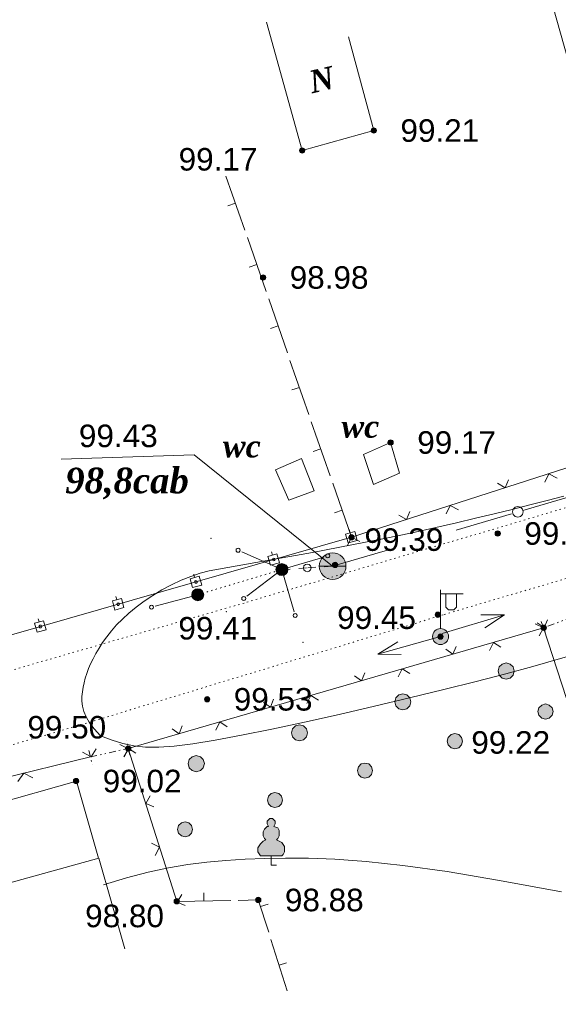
# Model space of a CAD drawing. Header units: millimetres. Extents: x 9396 to 25236, y 15106 to 31102.
# Tile 177 of 256: x 11066 to 11106, y 16405 to 16479. Entities that reach past the tile are written whole.
import ezdxf
from ezdxf.enums import TextEntityAlignment as Align

# ---------------------------------------------------------------- set-up
doc = ezdxf.new("R2010")
doc.units = ezdxf.units.MM
for name, pattern in [('DIVIDE', [1.25, 0.5, -0.25, 0, -0.25, 0, -0.25]), ('DOT', [0.25, 0, -0.25]), ('HIDDEN', [0.375, 0.25, -0.125])]:
    doc.linetypes.add(name, pattern=pattern)
for name, color, linetype, lineweight, true_color in [('1001010', 7, 'Continuous', 9, 0x000000), ('10010110', 7, 'Continuous', 20, 0xa25100), ('1002020', 7, 'Continuous', 9, 0x000000), ('1006010', 7, 'DOT', 9, 0x000000), ('1060000', 7, 'Continuous', 9, 0x000000), ('1070000', 7, 'DOT', 9, 0x000000), ('2030003', 7, 'Continuous', 9, 0x000000), ('2030012', 7, 'Continuous', 9, 0x000000), ('21100200', 7, 'HIDDEN', 0, 0x800080), ('3000105', 7, 'DIVIDE', 9, 0x000000), ('3000130', 7, 'Continuous', 9, 0x000000), ('3000220', 7, 'Continuous', 9, 0x000000), ('3000260', 7, 'Continuous', 9, 0x000000), ('4000210', 7, 'Continuous', 9, 0x000000), ('4000220', 7, 'Continuous', 9, 0x000000), ('5010420', 7, 'Continuous', 9, 0x000000), ('6011210', 1, 'Continuous', 9, 0xff0000), ('9010110', 7, 'Continuous', 9, 0x000000), ('9010120', 7, 'Continuous', 20, 0x000000)]:
    doc.layers.add(name, color=color, linetype=linetype, lineweight=lineweight, true_color=true_color)
doc.styles.add('13', font='timesbi.ttf', dxfattribs={"height": 0.001693})
doc.styles.add('9', font='timesbi.ttf', dxfattribs={"height": 0.001693})
doc.styles.add('F2', font='arial.ttf', dxfattribs={"height": 0.001693})

# ---------------------------------------------------------------- blocks, each defined once
blk = doc.blocks.new('SYMBOL4000210')
at = {"true_color": 0xffffff}
blk.add_hatch(color=7, dxfattribs=at).paths.add_polyline_path([(0.05, 1.75), (-0.05, 1.75), (-0.15, 1.65), (-0.15, 1.55), (-0.1, 1.45), (-0.15, 1.45), (-0.25, 1.35), (-0.3, 1.25), (-0.3, 1.1), (-0.25, 1), (-0.2, 0.95), (-0.3, 0.9), (-0.35, 0.85), (-0.4, 0.8), (-0.5, 0.65), (-0.5, 0.5), (-0.4, 0.35), (-0.3, 0.35), (-0.1, 0.35), (0, 0.35), (0.15, 0.35), (0.4, 0.35), (0.45, 0.4), (0.5, 0.5), (0.5, 0.7), (0.4, 0.85), (0.2, 0.95), (0.25, 1), (0.3, 1.1), (0.3, 1.3), (0.25, 1.4), (0.1, 1.45), (0.15, 1.55), (0.15, 1.65)])
at = {"color": 18, "linetype": 'Continuous', "lineweight": 0, "true_color": 0x000000, "flags": 128}
blk.add_lwpolyline([(0.05, 1.75), (-0.05, 1.75), (-0.15, 1.65), (-0.15, 1.55), (-0.1, 1.45), (-0.15, 1.45), (-0.25, 1.35), (-0.3, 1.25), (-0.3, 1.1), (-0.25, 1), (-0.2, 0.95), (-0.3, 0.9), (-0.35, 0.85), (-0.4, 0.8), (-0.5, 0.65), (-0.5, 0.5), (-0.4, 0.35), (-0.3, 0.35), (-0.1, 0.35), (0, 0.35), (0.15, 0.35), (0.4, 0.35), (0.45, 0.4), (0.5, 0.5), (0.5, 0.7), (0.4, 0.85), (0.2, 0.95), (0.25, 1), (0.3, 1.1), (0.3, 1.3), (0.25, 1.4), (0.1, 1.45), (0.15, 1.55), (0.15, 1.65), (0.05, 1.75)], close=True, dxfattribs=at)
blk.add_lwpolyline([(0, 0.35), (0, 0), (0.2, 0)], dxfattribs=at)
blk = doc.blocks.new('SYMBOL5010420')
at = {"true_color": 0xffffff}
h = blk.add_hatch(color=7, dxfattribs=at)
edge = h.paths.add_edge_path()
edge.add_arc((0, 0), 0.5, 0, 360)
at = {"color": 18, "linetype": 'Continuous', "lineweight": 9, "true_color": 0x000000, "flags": 128}
blk.add_lwpolyline([(-0.5, 0), (0.5, 0)], dxfattribs=at)
at = {"color": 18, "linetype": 'Continuous', "lineweight": 9, "true_color": 0x000000}
blk.add_circle((0, 0), 0.5, dxfattribs=at)
blk = doc.blocks.new('SYMBOL2030012')
at = {"true_color": 0xffffff}
h = blk.add_hatch(color=7, dxfattribs=at)
edge = h.paths.add_edge_path()
edge.add_arc((0, 0), 0.225, 0, 360)
at = {"true_color": 0x000000}
h = blk.add_hatch(color=18, dxfattribs=at)
edge = h.paths.add_edge_path()
edge.add_arc((0, 0), 0.05, 0, 360)
at = {"color": 18, "linetype": 'Continuous', "lineweight": 0, "true_color": 0x000000}
for radius in [0.225, 0.05]:
    blk.add_circle((0, 0), radius, dxfattribs=at)
blk = doc.blocks.new('SYMBOL21100200')
at = {"true_color": 0x800080}
h = blk.add_hatch(color=216, dxfattribs=at)
edge = h.paths.add_edge_path()
edge.add_arc((0, 0), 0.1, 0, 360)
at = {"color": 216, "linetype": 'Continuous', "lineweight": 0, "true_color": 0x800080}
blk.add_circle((0, 0), 0.1, dxfattribs=at)
blk = doc.blocks.new('SYMBOL2030003')
at = {"true_color": 0xffffff}
h = blk.add_hatch(color=7, dxfattribs=at)
edge = h.paths.add_edge_path()
edge.add_arc((0, 0), 0.3, 0, 360)
at = {"true_color": 0x000000}
h = blk.add_hatch(color=18, dxfattribs=at)
edge = h.paths.add_edge_path()
edge.add_arc((0, 0), 0.1, 0, 360)
at = {"color": 18, "linetype": 'Continuous', "lineweight": 0, "true_color": 0x000000, "flags": 128}
for points in [[(0, 0.3), (0, 1.75)], [(0, 1.6), (0.85, 1.6)], [(0.2, 1.6), (0.2, 1.1), (0.3, 1), (0.5, 1), (0.6, 1.1), (0.6, 1.6)]]:
    blk.add_lwpolyline(points, dxfattribs=at)
at = {"color": 18, "linetype": 'Continuous', "lineweight": 0, "true_color": 0x000000}
for radius in [0.3, 0.1]:
    blk.add_circle((0, 0), radius, dxfattribs=at)

msp = doc.modelspace()

# ---------------------------------------------------------------- hatches: boundary and pattern name
at = {"layer": '4000220', "true_color": 0xffffff}
h = msp.add_hatch(color=7, dxfattribs=at)
h.paths.add_polyline_path([(11079.281, 16422.157), (11079.591, 16422.237), (11079.811, 16422.457), (11079.891, 16422.767), (11079.811, 16423.067), (11079.591, 16423.287), (11079.281, 16423.367), (11078.981, 16423.287), (11078.761, 16423.067), (11078.681, 16422.767), (11078.761, 16422.457), (11078.981, 16422.237)])
h.paths.add_polyline_path([(11087.041, 16424.477), (11087.341, 16424.557), (11087.561, 16424.777), (11087.641, 16425.087), (11087.561, 16425.387), (11087.341, 16425.607), (11087.041, 16425.687), (11086.741, 16425.607), (11086.521, 16425.387), (11086.441, 16425.087), (11086.521, 16424.777), (11086.741, 16424.557)])
h.paths.add_polyline_path([(11094.801, 16426.797), (11095.101, 16426.877), (11095.321, 16427.097), (11095.401, 16427.407), (11095.321, 16427.707), (11095.101, 16427.927), (11094.801, 16428.007), (11094.491, 16427.927), (11094.271, 16427.707), (11094.191, 16427.407), (11094.271, 16427.097), (11094.491, 16426.877)])
h.paths.add_polyline_path([(11102.551, 16429.117), (11102.851, 16429.197), (11103.071, 16429.417), (11103.151, 16429.727), (11103.071, 16430.027), (11102.851, 16430.247), (11102.551, 16430.327), (11102.251, 16430.247), (11102.031, 16430.027), (11101.951, 16429.727), (11102.031, 16429.417), (11102.251, 16429.197)])
h = msp.add_hatch(color=7, dxfattribs=at)
h.paths.add_polyline_path([(11078.441, 16417.257), (11078.721, 16417.327), (11078.931, 16417.537), (11079.011, 16417.817), (11078.931, 16418.107), (11078.721, 16418.317), (11078.441, 16418.387), (11078.161, 16418.317), (11077.951, 16418.107), (11077.871, 16417.817), (11077.951, 16417.537), (11078.161, 16417.327)])
h.paths.add_polyline_path([(11085.191, 16419.467), (11085.481, 16419.537), (11085.691, 16419.747), (11085.761, 16420.027), (11085.691, 16420.317), (11085.481, 16420.527), (11085.191, 16420.597), (11084.911, 16420.527), (11084.701, 16420.317), (11084.631, 16420.027), (11084.701, 16419.747), (11084.911, 16419.537)])
h.paths.add_polyline_path([(11091.951, 16421.677), (11092.231, 16421.747), (11092.441, 16421.957), (11092.521, 16422.237), (11092.441, 16422.527), (11092.231, 16422.737), (11091.951, 16422.807), (11091.661, 16422.737), (11091.461, 16422.527), (11091.381, 16422.237), (11091.461, 16421.957), (11091.661, 16421.747)])
h.paths.add_polyline_path([(11098.701, 16423.887), (11098.991, 16423.957), (11099.191, 16424.167), (11099.271, 16424.447), (11099.191, 16424.737), (11098.991, 16424.947), (11098.701, 16425.017), (11098.421, 16424.947), (11098.211, 16424.737), (11098.131, 16424.447), (11098.211, 16424.167), (11098.421, 16423.957)])
h.paths.add_polyline_path([(11105.511, 16426.107), (11105.791, 16426.187), (11106.001, 16426.397), (11106.081, 16426.677), (11106.001, 16426.967), (11105.791, 16427.167), (11105.511, 16427.247), (11105.231, 16427.167), (11105.021, 16426.967), (11104.941, 16426.677), (11105.021, 16426.397), (11105.231, 16426.187)])

# ---------------------------------------------------------------- linework, layer by layer
at = {"layer": '1001010', "color": 253}
for p, q in [((11092.62, 16470.335), (11090.72, 16477.367)), ((11091.851, 16446.003), (11093.879, 16446.893))]:
    msp.add_line(p, q, dxfattribs=at)
for points in [[(11092.62, 16470.335, 0), (11087.238, 16468.841, 0), (11084.564, 16478.477, 0)], [(11093.879, 16446.893, 0), (11094.556, 16444.603, 0), (11092.58, 16443.748, 0), (11091.851, 16446.003, 0)], [(11059.481, 16412.192, 0), (11057.892, 16417.937, 0), (11070.284, 16421.458, 0), (11071.949, 16415.664, 0)], [(11059.481, 16412.192, 0), (11071.967, 16415.664, 0), (11073.912, 16408.835, 0)]]:
    msp.add_polyline3d(points, dxfattribs=at)
at = {"layer": '10010110'}
for points in [[(11080.261, 16437.256, 0), (11084.467, 16437.997, 0), (11088.002, 16438.639, 0), (11090.958, 16439.197, 0), (11093.427, 16439.684, 0), (11095.501, 16440.113, 0), (11097.27, 16440.5, 0), (11098.827, 16440.857, 0), (11100.263, 16441.199, 0), (11101.655, 16441.537, 0), (11103.015, 16441.873, 0), (11104.343, 16442.208, 0), (11105.636, 16442.541, 0), (11106.891, 16442.873, 0)], [(11080.261, 16437.256, 0), (11079.575, 16437.078, 31.485), (11078.864, 16436.836, 52.737), (11078.141, 16436.54, 65.295), (11077.419, 16436.197, 70.695), (11076.708, 16435.816, 70.476), (11076.021, 16435.405, 66.174), (11075.371, 16434.974, 59.327), (11074.768, 16434.53, 51.472), (11074.222, 16434.082, 43.894), (11073.733, 16433.632, 36.869), (11073.295, 16433.182, 30.421), (11072.905, 16432.737, 24.572), (11072.559, 16432.297, 19.346), (11072.253, 16431.866, 14.766), (11071.983, 16431.445, 10.855), (11071.744, 16431.039, 7.637), (11071.535, 16430.647, 5.116), (11071.351, 16430.269, 3.222), (11071.193, 16429.902, 1.864), (11071.059, 16429.544, 0.955), (11070.947, 16429.193, 0.403), (11070.857, 16428.845, 0.119), (11070.786, 16428.5, 0.015), (11070.733, 16428.153, 0), (11070.7, 16427.804, 0), (11070.697, 16427.446, 0), (11070.739, 16427.076, 0), (11070.838, 16426.688, 0), (11071.009, 16426.278, 0), (11071.264, 16425.84, 0), (11071.619, 16425.371, 0), (11072.085, 16424.864, 0)], [(11108.245, 16431.122, 0), (11106.456, 16430.607, 0), (11104.56, 16430.075, 0), (11102.519, 16429.522, 0), (11100.297, 16428.941, 0), (11097.876, 16428.331, 0), (11095.307, 16427.704, 0), (11092.66, 16427.077, 0), (11090.005, 16426.467, 0), (11087.411, 16425.892, 0), (11084.948, 16425.366, 0), (11082.685, 16424.908, 0), (11080.693, 16424.534, 0), (11079.02, 16424.258, 0), (11077.63, 16424.079, 0), (11076.467, 16423.994, 0), (11075.475, 16424, 0), (11074.597, 16424.093, 0), (11073.777, 16424.271, 0), (11072.959, 16424.529, 0), (11072.085, 16424.864, 0)], [(11106.723, 16413.119, 0), (11102.056, 16413.992, 0), (11098.114, 16414.646, 0), (11094.804, 16415.111, 0), (11092.03, 16415.417, 0), (11089.7, 16415.592, 0), (11087.719, 16415.667, 0), (11085.994, 16415.67, 0), (11084.432, 16415.631, 0), (11082.948, 16415.573, 0), (11081.508, 16415.488, 0), (11080.084, 16415.363, 0), (11078.652, 16415.184, 0), (11077.186, 16414.937, 0), (11075.66, 16414.607, 0), (11074.049, 16414.181, 0), (11072.327, 16413.645, 0)]]:
    msp.add_polyline3d(points, dxfattribs=at)
at = {"layer": '1002020', "color": 253}
msp.add_line((11087.181, 16445.7), (11085.223, 16444.84), dxfattribs=at)
msp.add_polyline3d([(11085.223, 16444.84, 0), (11086.23, 16442.57, 0), (11088.146, 16443.26, 0), (11087.181, 16445.7, 0)], dxfattribs=at)
at = {"layer": '1006010', "color": 253}
msp.add_line((11079.395, 16435.457), (11085.717, 16437.349), dxfattribs=at)
at = {"layer": '1060000', "color": 253}
msp.add_polyline3d([(11089.503, 16437.607, 0), (11079.132, 16445.956, 0), (11069.127, 16445.639, 0)], dxfattribs=at)
at = {"layer": '1070000', "color": 253}
for p, q in [((11207.331, 16471.729), (11082.872, 16434.831)), ((11082.872, 16434.831), (10958.618, 16398.894)), ((10957.638, 16392.867), (11070.601, 16425.674))]:
    msp.add_line(p, q, dxfattribs=at)
msp.add_polyline3d([(11070.601, 16425.674, 0), (11097.906, 16433.967, 0), (11151.479, 16449.863, 0)], dxfattribs=at)
at = {"layer": '3000105', "color": 253}
for p, q in [((11112.932, 16435.83), (11105.359, 16432.969)), ((11105.182, 16433.436), (11105.571, 16432.407)), ((11074.284, 16423.41), (11074.046, 16424.484)), ((11071.224, 16423.754), (11071.463, 16422.68)), ((11071.332, 16423.266), (11074.176, 16423.898))]:
    msp.add_line(p, q, dxfattribs=at)
at = {"layer": '3000130', "color": 253}
for p, q in [((11090.771, 16440.357, 97.57), (11090.841, 16440.117, 97.57)), ((11084.931, 16438.677, 97.57), (11085.001, 16438.437, 97.57)), ((11079.091, 16436.997, 97.57), (11079.161, 16436.757, 97.57)), ((11073.251, 16435.317, 97.57), (11073.321, 16435.077, 97.57)), ((11067.411, 16433.647, 97.57), (11067.481, 16433.407, 97.57))]:
    msp.add_line(p, q, dxfattribs=at)
msp.add_polyline3d([(11040.201, 16429.649, 4.204), (11042.705, 16425.913, 13.886), (11046.205, 16426.925, 3.343), (11090.938, 16439.777, 191.796)], dxfattribs=at)
for points in [[(11090.691, 16439.347, 97.57), (11091.371, 16439.537, 97.57), (11091.181, 16440.207, 97.57), (11090.501, 16440.017, 97.57), (11090.691, 16439.347, 97.57)], [(11090.941, 16439.677, 97.57), (11090.991, 16439.687, 97.57), (11091.021, 16439.727, 97.57), (11091.041, 16439.777, 97.57), (11091.021, 16439.827, 97.57), (11090.991, 16439.867, 97.57), (11090.941, 16439.877, 97.57), (11090.891, 16439.867, 97.57), (11090.851, 16439.827, 97.57), (11090.841, 16439.777, 97.57), (11090.851, 16439.727, 97.57), (11090.891, 16439.687, 97.57), (11090.941, 16439.677, 97.57)], [(11084.851, 16437.667, 97.57), (11085.531, 16437.857, 97.57), (11085.341, 16438.537, 97.57), (11084.661, 16438.337, 97.57), (11084.851, 16437.667, 97.57)], [(11085.101, 16437.997, 97.57), (11085.151, 16438.017, 97.57), (11085.181, 16438.047, 97.57), (11085.201, 16438.097, 97.57), (11085.181, 16438.147, 97.57), (11085.151, 16438.187, 97.57), (11085.101, 16438.197, 97.57), (11085.051, 16438.187, 97.57), (11085.011, 16438.147, 97.57), (11085.001, 16438.097, 97.57), (11085.011, 16438.047, 97.57), (11085.051, 16438.017, 97.57), (11085.101, 16437.997, 97.57)], [(11079.011, 16435.987, 97.57), (11079.691, 16436.187, 97.57), (11079.501, 16436.857, 97.57), (11078.821, 16436.657, 97.57), (11079.011, 16435.987, 97.57)], [(11079.261, 16436.317, 97.57), (11079.311, 16436.337, 97.57), (11079.341, 16436.367, 97.57), (11079.361, 16436.417, 97.57), (11079.341, 16436.477, 97.57), (11079.311, 16436.507, 97.57), (11079.261, 16436.527, 97.57), (11079.211, 16436.507, 97.57), (11079.171, 16436.477, 97.57), (11079.161, 16436.417, 97.57), (11079.171, 16436.367, 97.57), (11079.211, 16436.337, 97.57), (11079.261, 16436.317, 97.57)], [(11073.171, 16434.307, 97.57), (11073.851, 16434.507, 97.57), (11073.661, 16435.177, 97.57), (11072.981, 16434.987, 97.57), (11073.171, 16434.307, 97.57)], [(11073.421, 16434.647, 97.57), (11073.471, 16434.657, 97.57), (11073.501, 16434.697, 97.57), (11073.521, 16434.747, 97.57), (11073.501, 16434.797, 97.57), (11073.471, 16434.827, 97.57), (11073.421, 16434.847, 97.57), (11073.371, 16434.827, 97.57), (11073.331, 16434.797, 97.57), (11073.321, 16434.747, 97.57), (11073.331, 16434.697, 97.57), (11073.371, 16434.657, 97.57), (11073.421, 16434.647, 97.57)], [(11067.331, 16432.637, 97.57), (11068.021, 16432.827, 97.57), (11067.821, 16433.497, 97.57), (11067.141, 16433.307, 97.57), (11067.331, 16432.637, 97.57)], [(11067.581, 16432.967, 97.57), (11067.631, 16432.977, 97.57), (11067.671, 16433.017, 97.57), (11067.681, 16433.067, 97.57), (11067.671, 16433.117, 97.57), (11067.631, 16433.157, 97.57), (11067.581, 16433.167, 97.57), (11067.531, 16433.157, 97.57), (11067.491, 16433.117, 97.57), (11067.481, 16433.067, 97.57), (11067.491, 16433.017, 97.57), (11067.531, 16432.977, 97.57), (11067.581, 16432.967, 97.57)]]:
    msp.add_polyline3d(points, close=True, dxfattribs=at)
at = {"layer": '3000220', "color": 253}
for p, q in [((11082.921, 16462.857, 179.374), (11081.511, 16466.917, 179.374)), ((11082.221, 16464.887, 179.374), (11081.651, 16464.687, 179.374)), ((11084.531, 16458.237, 179.374), (11083.121, 16462.307, 179.374)), ((11083.821, 16460.277, 179.374), (11083.251, 16460.077, 179.374)), ((11086.131, 16453.627, 179.374), (11084.721, 16457.687, 179.374)), ((11085.421, 16455.657, 179.374), (11084.861, 16455.457, 179.374)), ((11087.731, 16449.007, 179.374), (11086.321, 16453.067, 179.374)), ((11087.031, 16451.037, 179.374), (11086.461, 16450.847, 179.374)), ((11089.331, 16444.397, 179.374), (11087.921, 16448.457, 179.374)), ((11088.631, 16446.427, 179.374), (11088.061, 16446.227, 179.374)), ((11090.941, 16439.777, 179.374), (11089.531, 16443.837, 179.374)), ((11090.231, 16441.807, 179.374), (11089.671, 16441.607, 179.374)), ((11079.851, 16412.447), (11079.841, 16413.047)), ((11077.831, 16412.407), (11081.881, 16412.477)), ((11084.101, 16412.017), (11084.671, 16412.197)), ((11084.881, 16409.557), (11086.111, 16405.697)), ((11085.501, 16407.627), (11086.071, 16407.807))]:
    msp.add_line(p, q, dxfattribs=at)
msp.add_polyline3d([(11082.441, 16412.487, 0), (11083.941, 16412.517, 0), (11084.721, 16410.087, 0)], dxfattribs=at)
at = {"layer": '3000260', "color": 253}
for p, q in [((11074.176, 16423.898), (11105.359, 16432.969)), ((11105.359, 16432.969), (11118.656, 16391.915)), ((11057.263, 16419.827), (11071.332, 16423.266)), ((11074.176, 16423.898), (11077.828, 16412.411))]:
    msp.add_line(p, q, dxfattribs=at)
for points in [[(11090.946, 16439.783, 0), (11115.134, 16447.559, 0), (11095.509, 16517.085, 0)], [(11101.901, 16443.827, 0), (11102.481, 16443.497, 0), (11102.741, 16444.097, 0)], [(11105.451, 16443.917, 0), (11105.771, 16444.547, 0), (11106.381, 16444.217, 0)], [(11098.041, 16441.537, 0), (11098.361, 16442.167, 0), (11098.971, 16441.837, 0)], [(11094.501, 16441.447, 0), (11095.071, 16441.107, 0), (11095.331, 16441.717, 0)], [(11090.641, 16439.157, 0), (11090.951, 16439.787, 0), (11091.561, 16439.457, 0)], [(11104.731, 16433.277, 0), (11105.361, 16432.957, 0), (11105.031, 16432.357, 0)], [(11104.881, 16433.347, 0), (11105.411, 16432.987, 0), (11105.651, 16433.577, 0)], [(11098.021, 16431.357, 0), (11098.561, 16430.987, 0), (11098.801, 16431.577, 0)], [(11101.301, 16431.267, 0), (11101.601, 16431.877, 0), (11102.161, 16431.517, 0)], [(11091.171, 16429.367, 0), (11091.701, 16428.997, 0), (11091.941, 16429.587, 0)], [(11094.451, 16429.277, 0), (11094.751, 16429.877, 0), (11095.311, 16429.527, 0)], [(11087.591, 16427.277, 0), (11087.891, 16427.887, 0), (11088.451, 16427.527, 0)], [(11084.321, 16427.367, 0), (11084.851, 16427.007, 0), (11085.091, 16427.597, 0)], [(11077.461, 16425.377, 0), (11078.001, 16425.007, 0), (11078.231, 16425.597, 0)], [(11080.741, 16425.287, 0), (11081.041, 16425.897, 0), (11081.601, 16425.537, 0)], [(11073.551, 16424.207, 0), (11074.181, 16423.887, 0), (11073.851, 16423.287, 0)], [(11070.741, 16423.637, 0), (11071.381, 16423.277, 0), (11071.761, 16423.887, 0)], [(11073.891, 16423.297, 0), (11074.181, 16423.897, 0), (11074.741, 16423.547, 0)], [(11065.881, 16421.417, 0), (11066.341, 16422.047, 0), (11067.011, 16421.697, 0)], [(11075.831, 16420.347, 0), (11075.491, 16419.767, 0), (11076.101, 16419.507, 0)], [(11075.911, 16416.797, 0), (11076.531, 16416.477, 0), (11076.201, 16415.867, 0)], [(11078.191, 16412.927, 0), (11077.851, 16412.347, 0), (11078.451, 16412.097, 0)]]:
    msp.add_polyline3d(points, dxfattribs=at)
at = {"layer": '4000220', "color": 253}
for points in [[(11102.551, 16429.117, 5.9), (11102.851, 16429.197, 5.9), (11103.071, 16429.417, 5.9), (11103.151, 16429.727, 5.9), (11103.071, 16430.027, 5.9), (11102.851, 16430.247, 5.9), (11102.551, 16430.327, 5.9), (11102.251, 16430.247, 5.9), (11102.031, 16430.027, 5.9), (11101.951, 16429.727, 5.9), (11102.031, 16429.417, 5.9), (11102.251, 16429.197, 5.9), (11102.551, 16429.117, 5.9)], [(11094.801, 16426.797, 5.9), (11095.101, 16426.877, 5.9), (11095.321, 16427.097, 5.9), (11095.401, 16427.407, 5.9), (11095.321, 16427.707, 5.9), (11095.101, 16427.927, 5.9), (11094.801, 16428.007, 5.9), (11094.491, 16427.927, 5.9), (11094.271, 16427.707, 5.9), (11094.191, 16427.407, 5.9), (11094.271, 16427.097, 5.9), (11094.491, 16426.877, 5.9), (11094.801, 16426.797, 5.9)], [(11105.511, 16426.107, 49.885), (11105.791, 16426.187, 49.885), (11106.001, 16426.397, 49.885), (11106.081, 16426.677, 49.885), (11106.001, 16426.967, 49.885), (11105.791, 16427.167, 49.885), (11105.511, 16427.247, 49.885), (11105.231, 16427.167, 49.885), (11105.021, 16426.967, 49.885), (11104.941, 16426.677, 49.885), (11105.021, 16426.397, 49.885), (11105.231, 16426.187, 49.885), (11105.511, 16426.107, 49.885)], [(11087.041, 16424.477, 5.9), (11087.341, 16424.557, 5.9), (11087.561, 16424.777, 5.9), (11087.641, 16425.087, 5.9), (11087.561, 16425.387, 5.9), (11087.341, 16425.607, 5.9), (11087.041, 16425.687, 5.9), (11086.741, 16425.607, 5.9), (11086.521, 16425.387, 5.9), (11086.441, 16425.087, 5.9), (11086.521, 16424.777, 5.9), (11086.741, 16424.557, 5.9), (11087.041, 16424.477, 5.9)], [(11098.701, 16423.887, 49.885), (11098.991, 16423.957, 49.885), (11099.191, 16424.167, 49.885), (11099.271, 16424.447, 49.885), (11099.191, 16424.737, 49.885), (11098.991, 16424.947, 49.885), (11098.701, 16425.017, 49.885), (11098.421, 16424.947, 49.885), (11098.211, 16424.737, 49.885), (11098.131, 16424.447, 49.885), (11098.211, 16424.167, 49.885), (11098.421, 16423.957, 49.885), (11098.701, 16423.887, 49.885)], [(11079.281, 16422.157, 5.9), (11079.591, 16422.237, 5.9), (11079.811, 16422.457, 5.9), (11079.891, 16422.767, 5.9), (11079.811, 16423.067, 5.9), (11079.591, 16423.287, 5.9), (11079.281, 16423.367, 5.9), (11078.981, 16423.287, 5.9), (11078.761, 16423.067, 5.9), (11078.681, 16422.767, 5.9), (11078.761, 16422.457, 5.9), (11078.981, 16422.237, 5.9), (11079.281, 16422.157, 5.9)], [(11091.951, 16421.677, 49.885), (11092.231, 16421.747, 49.885), (11092.441, 16421.957, 49.885), (11092.521, 16422.237, 49.885), (11092.441, 16422.527, 49.885), (11092.231, 16422.737, 49.885), (11091.951, 16422.807, 49.885), (11091.661, 16422.737, 49.885), (11091.461, 16422.527, 49.885), (11091.381, 16422.237, 49.885), (11091.461, 16421.957, 49.885), (11091.661, 16421.747, 49.885), (11091.951, 16421.677, 49.885)], [(11085.191, 16419.467, 49.885), (11085.481, 16419.537, 49.885), (11085.691, 16419.747, 49.885), (11085.761, 16420.027, 49.885), (11085.691, 16420.317, 49.885), (11085.481, 16420.527, 49.885), (11085.191, 16420.597, 49.885), (11084.911, 16420.527, 49.885), (11084.701, 16420.317, 49.885), (11084.631, 16420.027, 49.885), (11084.701, 16419.747, 49.885), (11084.911, 16419.537, 49.885), (11085.191, 16419.467, 49.885)], [(11078.441, 16417.257, 49.885), (11078.721, 16417.327, 49.885), (11078.931, 16417.537, 49.885), (11079.011, 16417.817, 49.885), (11078.931, 16418.107, 49.885), (11078.721, 16418.317, 49.885), (11078.441, 16418.387, 49.885), (11078.161, 16418.317, 49.885), (11077.951, 16418.107, 49.885), (11077.871, 16417.817, 49.885), (11077.951, 16417.537, 49.885), (11078.161, 16417.327, 49.885), (11078.441, 16417.257, 49.885)]]:
    msp.add_polyline3d(points, close=True, dxfattribs=at)
at = {"layer": '6011210'}
for p, q in [((11097.738, 16432.539), (11102.432, 16433.947)), ((11097.625, 16432.313), (11092.909, 16430.983))]:
    msp.add_line(p, q, dxfattribs=at)
for points in [[(11100.66, 16433.937, 0), (11102.432, 16433.947, 0), (11102.432, 16433.947, 0), (11100.947, 16432.98, 0)], [(11094.681, 16430.963, 0), (11092.909, 16430.983, 0), (11092.909, 16430.983, 0), (11094.41, 16431.926, 0)]]:
    msp.add_polyline3d(points, dxfattribs=at)
at = {"layer": '9010110', "color": 253}
for p, q in [((11085.717, 16437.349), (11082.694, 16438.674)), ((11085.698, 16437.357), (11088.864, 16438.289)), ((11085.717, 16437.349), (11083.085, 16435.359)), ((11085.717, 16437.349), (11086.629, 16434.178)), ((11079.395, 16435.457), (11076.208, 16434.599))]:
    msp.add_line(p, q, dxfattribs=at)
for points in [[(11082.569, 16438.794, 0), (11082.549, 16438.869, 0), (11082.494, 16438.924, 0), (11082.419, 16438.944, 0), (11082.344, 16438.924, 0), (11082.289, 16438.869, 0), (11082.269, 16438.794, 0), (11082.289, 16438.719, 0), (11082.344, 16438.664, 0), (11082.419, 16438.644, 0), (11082.494, 16438.664, 0), (11082.549, 16438.719, 0), (11082.569, 16438.794, 0)], [(11089.302, 16438.373, 0), (11089.282, 16438.448, 0), (11089.227, 16438.503, 0), (11089.152, 16438.523, 0), (11089.077, 16438.503, 0), (11089.022, 16438.448, 0), (11089.002, 16438.373, 0), (11089.022, 16438.298, 0), (11089.077, 16438.244, 0), (11089.152, 16438.223, 0), (11089.227, 16438.244, 0), (11089.282, 16438.298, 0), (11089.302, 16438.373, 0)], [(11082.995, 16435.178, 0), (11082.975, 16435.253, 0), (11082.92, 16435.308, 0), (11082.845, 16435.328, 0), (11082.77, 16435.308, 0), (11082.716, 16435.253, 0), (11082.695, 16435.178, 0), (11082.716, 16435.103, 0), (11082.77, 16435.048, 0), (11082.845, 16435.028, 0), (11082.92, 16435.048, 0), (11082.975, 16435.103, 0), (11082.995, 16435.178, 0)], [(11076.069, 16434.521, 0), (11076.048, 16434.596, 0), (11075.994, 16434.651, 0), (11075.919, 16434.671, 0), (11075.844, 16434.651, 0), (11075.789, 16434.596, 0), (11075.769, 16434.521, 0), (11075.789, 16434.446, 0), (11075.844, 16434.391, 0), (11075.919, 16434.371, 0), (11075.994, 16434.391, 0), (11076.048, 16434.446, 0), (11076.069, 16434.521, 0)], [(11086.862, 16433.89, 0), (11086.842, 16433.965, 0), (11086.787, 16434.02, 0), (11086.712, 16434.04, 0), (11086.637, 16434.02, 0), (11086.582, 16433.965, 0), (11086.562, 16433.89, 0), (11086.582, 16433.815, 0), (11086.637, 16433.76, 0), (11086.712, 16433.74, 0), (11086.787, 16433.76, 0), (11086.842, 16433.815, 0), (11086.862, 16433.89, 0)]]:
    msp.add_polyline3d(points, close=True, dxfattribs=at)
at = {"layer": '9010110'}
for p in [(11080.389, 16439.683), (11081.539, 16434.19), (11087.288, 16431.89)]:
    msp.add_point(p, dxfattribs=at)
at = {"layer": '9010120', "color": 253}
for p, q in [((11108.061, 16443.037), (11103.801, 16441.787)), ((11102.961, 16441.547), (11098.791, 16440.317)), ((11089.521, 16437.607), (11094.061, 16438.937)), ((11085.721, 16437.347), (11086.341, 16437.387)), ((11087.561, 16437.467), (11086.991, 16437.437)), ((11088.251, 16437.517), (11087.671, 16437.477)), ((11088.891, 16437.557), (11089.521, 16437.607))]:
    msp.add_line(p, q, dxfattribs=at)
for points in [[(11103.431, 16441.287, 0), (11103.621, 16441.337, 0), (11103.771, 16441.487, 0), (11103.821, 16441.677, 0), (11103.771, 16441.877, 0), (11103.621, 16442.027, 0), (11103.431, 16442.077, 0), (11103.231, 16442.027, 0), (11103.081, 16441.877, 0), (11103.031, 16441.677, 0), (11103.081, 16441.487, 0), (11103.231, 16441.337, 0), (11103.431, 16441.287, 0)], [(11087.621, 16437.187, 0), (11087.761, 16437.227, 0), (11087.871, 16437.337, 0), (11087.901, 16437.477, 0), (11087.871, 16437.617, 0), (11087.761, 16437.727, 0), (11087.621, 16437.757, 0), (11087.481, 16437.727, 0), (11087.371, 16437.617, 0), (11087.331, 16437.477, 0), (11087.371, 16437.337, 0), (11087.481, 16437.227, 0), (11087.621, 16437.187, 0)]]:
    msp.add_polyline3d(points, close=True, dxfattribs=at)

# ---------------------------------------------------------------- block references
at = {"layer": '2030003', "color": 253, "xscale": 2, "yscale": 2, "zscale": 2}
msp.add_blockref('SYMBOL2030003', (11097.625, 16432.313, 192.538), dxfattribs=at)
at = {"layer": '2030012', "color": 253, "xscale": 2, "yscale": 2, "zscale": 2}
for p in [(11085.717, 16437.349), (11079.395, 16435.457)]:
    msp.add_blockref('SYMBOL2030012', p, dxfattribs=at)
at = {"layer": '21100200', "xscale": 2, "yscale": 2, "zscale": 2}
for p in [(11092.618, 16470.337, 198.42), (11087.238, 16468.837, 198.34), (11084.298, 16459.297, 197.96), (11093.878, 16446.897, 198.34), (11101.918, 16440.057, 199.1), (11090.938, 16439.777, 198.78), (11089.709, 16437.693, 198.853), (11079.378, 16435.457, 198.82), (11097.421, 16433.95, 198.899), (11105.378, 16432.977, 199.18), (11080.098, 16427.597, 199.06), (11074.178, 16423.897, 199), (11070.258, 16421.457, 198.04), (11077.818, 16412.417, 197.6), (11083.938, 16412.517, 197.76)]:
    msp.add_blockref('SYMBOL21100200', p, dxfattribs=at)
at = {"layer": '4000210', "color": 253, "xscale": 2, "yscale": 2, "zscale": 2}
msp.add_blockref('SYMBOL4000210', (11084.905, 16415.144), dxfattribs=at)
at = {"layer": '5010420', "color": 253, "xscale": 2, "yscale": 2, "zscale": 2}
msp.add_blockref('SYMBOL5010420', (11089.524, 16437.602), dxfattribs=at)

# ---------------------------------------------------------------- texts
at = {"layer": '1001010', "color": 253, "style": '9'}
msp.add_text('N', height=1.693, rotation=13, dxfattribs=at).set_placement((11087.79, 16473.951), align=Align.MIDDLE_LEFT)
msp.add_text('wc', height=1.693, dxfattribs=at).set_placement((11090.184, 16448.101), align=Align.MIDDLE_LEFT)
at = {"layer": '1002020', "color": 253, "style": '9'}
msp.add_text('wc', height=1.693, dxfattribs=at).set_placement((11081.284, 16446.615), align=Align.MIDDLE_LEFT)
at = {"layer": '21100200', "color": 253, "style": 'F2'}
for s, p in [('99.21', (11094.618, 16470.337, 198.42)), ('99.17', (11077.958, 16468.177, 147.62)), ('98.98', (11086.298, 16459.297, 197.96)), ('99.43', (11070.469, 16447.393, 15.513)), ('99.17', (11095.878, 16446.897, 198.34)), ('99.39', (11091.918, 16439.597, 18.4)), ('99.55', (11103.918, 16440.057, 199.1)), ('99.45', (11089.861, 16433.73, 113.999)), ('99.41', (11077.938, 16432.937, 31.6)), ('99.53', (11082.098, 16427.597, 199.06)), ('99.50', (11066.598, 16425.497)), ('99.22', (11099.938, 16424.357, 86.06)), ('99.02', (11072.258, 16421.457, 198.04)), ('98.88', (11085.938, 16412.517, 197.76)), ('98.80', (11070.938, 16411.317, 54.48))]:
    msp.add_text(s, height=1.693, dxfattribs=at).set_placement(p, align=Align.MIDDLE_LEFT)
at = {"layer": '5010420', "color": 253, "style": '13'}
msp.add_text('98,8cab', height=1.9224, dxfattribs=at).set_placement((11069.444, 16444.042, 6.5), align=Align.MIDDLE_LEFT)

doc.saveas('drawing.dxf')
